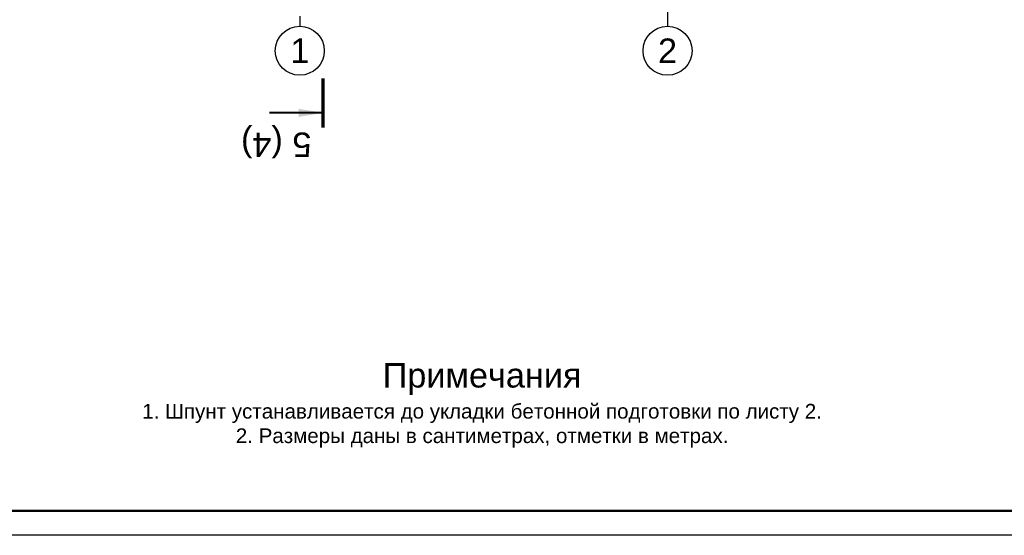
# Model space of a CAD drawing. Header units: millimetres. Extents: x -695122 to 440517, y 417968 to 574899.
# Tile 12 of 39: x -606860 to -566701, y 454270 to 475319. Entities that reach past the tile are written whole.
import ezdxf
from ezdxf.enums import TextEntityAlignment as Align

# ---------------------------------------------------------------- set-up
doc = ezdxf.new("R2010")
doc.units = ezdxf.units.MM
doc.linetypes.add('осевая', pattern=[50.8, 31.75, -6.35, 6.35, -6.35])
doc.layers.add('ГТО_Разрезы. Сечения.Узлы', color=255, linetype='Continuous', lineweight=40)
doc.layers.add('Отдел_Заглавные надписи', color=7, linetype='Continuous', lineweight=30)
doc.layers.add('Оси', color=1, linetype='осевая')
doc.layers.add('штамп(текст)', color=7, linetype='Continuous')
doc.styles.add('arial', font='arial.ttf')
doc.styles.get("Standard").update_dxf_attribs({"font": 'arial.ttf'})
doc.styles.add('аrial', font='arial.ttf')
doc.dimstyles.new('hren115', dxfattribs={"dimtxt": 0.3, "dimasz": 3, "dimexe": 0.18, "dimexo": 0.0625, "dimgap": 0.1, "dimtad": 2, "dimtih": 1, "dimtoh": 1, "dimdec": 4, "dimzin": 0, "dimdsep": 46, "dimtxsty": 'arial', "dimcen": 0, "dimclrt": 256, "dimadec": 0, "dimazin": 0, "dimtfac": 1, "dimtdec": 4, "dimtofl": 0, "dimtmove": 1, "dimatfit": 0, "dimfxl": 1, "dimtolj": 1, "dimtzin": 0, "dimarcsym": 1})

# ---------------------------------------------------------------- blocks, each defined once
blk = doc.blocks.new('*U145')
blk.add_lwpolyline([(5, -5), (-836, -5), (-836, 589), (5, 589)], close=True)
at = {"lineweight": 50}
blk.add_lwpolyline([(0, 0), (-816, 0), (-816, 584), (0, 584)], close=True, dxfattribs=at)
at = {"style": 'arial'}
blk.add_attdef('ФОРМАТ', (-36, -3.63), '', height=2.5, dxfattribs=at)
at = {"layer": 'штамп(текст)', "style": 'arial', "flags": 4}
for tag, height, p in [('Номер', 5, (-60.62, 47.59)), ('Стадия', 3.5, (-42.7, 18.69)), ('Лист', 3.5, (-27.97, 18.69)), ('Листов', 3.5, (-9.45, 18.69)), ('Отдел', 1.8, (-23.21, 1.04)), ('Год', 1.8, (-6.88, 1.05))]:
    blk.add_attdef(tag, text='', height=height, dxfattribs=at).set_placement(p, align=Align.CENTER)
at = {"layer": 'штамп(текст)', "lineweight": 30, "flags": 104}
blk.add_attdef('Объект', text='', height=3.5, dxfattribs=at).set_placement((-60.79, 42), align=Align.TOP_CENTER)
at = {"layer": 'штамп(текст)', "style": 'arial', "flags": 4}
for tag, p in [('Разраб', (-164.12, 26.34)), ('Пров', (-164.12, 21.4)), ('Утвердил1', (-184.87, 11.1)), ('Нач.отд', (-164.12, 10.85)), ('Нк', (-164.12, 6.4)), ('Утвердил', (-184.87, 0.96)), ('ФИО_утв', (-164.12, 1.09))]:
    blk.add_attdef(tag, p, '', height=2.5, dxfattribs=at)
at = {"layer": 'штамп(текст)', "lineweight": 30, "flags": 104}
for tag, p in [('Комплект', (-84.04, 22.95)), ('НазваниеЛиста', (-84.91, 8.24))]:
    blk.add_attdef(tag, text='', height=3.5, dxfattribs=at).set_placement(p, align=Align.MIDDLE_CENTER)
blk = doc.blocks.new('*U130')
at = {"color": 7, "lineweight": 70, "ltscale": 100}
for p, q in [((0, -94.58), (0, -104.58)), ((0, -299.91), (0, -309.91))]:
    blk.add_line(p, q, dxfattribs=at)
at = {"ltscale": 100, "style": 'аrial', "flags": 8}
for tag, height, p in [('W', 5, (9.6, -91.68)), ('W1', 3.5, (16.84, -129.03)), ('M', 5, (9.6, -312.81))]:
    blk.add_attdef(tag, text='', height=height, dxfattribs=at).set_placement(p, align=Align.MIDDLE)
at = {"color": 7, "ltscale": 100}
for points in [[(0, -97.58), (11, -97.58)], [(0, -306.91), (11, -306.91)]]:
    blk.add_leader(points, dimstyle='hren115', override={"dimasz": 5, "dimgap": 0.1, "dimtad": 0, "dimfxl": 1.25, "dimtfillclr": 256}, dxfattribs=at)

msp = doc.modelspace()

# ---------------------------------------------------------------- linework, layer by layer
for centre in [(-595436.812182, 474050.8541315), (-580436.812182, 474050.8541315)]:
    msp.add_circle(centre, 1000)
at = {"layer": 'Оси', "linetype": 'осевая', "ltscale": 75}
for points in [[(-580436.8121411, 509935.500807), (-580436.8121767, 475050.8541315)], [(-595436.812182, 508795.1528517), (-595436.812182, 475050.8541315)]]:
    msp.add_lwpolyline(points, dxfattribs=at)

# ---------------------------------------------------------------- block references
at = {"lineweight": -3, "xscale": 200, "yscale": 200, "zscale": 200}
msp.add_blockref('*U145', (-527921.5689022, 455270.221151), dxfattribs=at)
at = {"layer": 'ГТО_Разрезы. Сечения.Узлы'}
ref = msp.add_blockref('*U130', (-594476.8564251, 452000.5493567), dxfattribs=dict(at, xscale=200, yscale=200, zscale=200, rotation=180))
ref.add_attrib('W', '5 (4)', dxfattribs={"layer": '0', "ltscale": 100, "height": 1000, "rotation": 180, "style": 'аrial', "flags": 8}).set_placement((-596396.8564251, 470336.3968502), align=Align.MIDDLE)
ref.add_attrib('M', '5', dxfattribs={"layer": '0', "ltscale": 100, "height": 1000, "rotation": 180, "style": 'аrial', "flags": 8}).set_placement((-596396.8564251, 514562.7186935), align=Align.MIDDLE)

# ---------------------------------------------------------------- texts
at = {"ltscale": 100, "insert": (-605177.1821828, 461303.0290268), "char_height": 600, "width": 33752.58533413, "attachment_point": 1, "style": 'arial'}
msp.add_mtext('\\pxi1,qc;{\\H1.66667x;Примечания\\P\\pi-3,l4,q*,t4;\\H0.6x;1.^I}Шпунт устанавливается до укладки бетонной подготовки по листу 2.\\P2.^IРазмеры даны в сантиметрах, отметки в метрах.', dxfattribs=at)
at = {"layer": 'Отдел_Заглавные надписи', "char_height": 1000, "width": 974.015395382, "attachment_point": 5, "style": 'arial'}
for s, insert in [('1', (-595436.812182, 474050.8541315)), ('2', (-580436.812182, 474050.8541315))]:
    msp.add_mtext(s, dxfattribs=dict(at, insert=insert))

doc.saveas('drawing.dxf')
